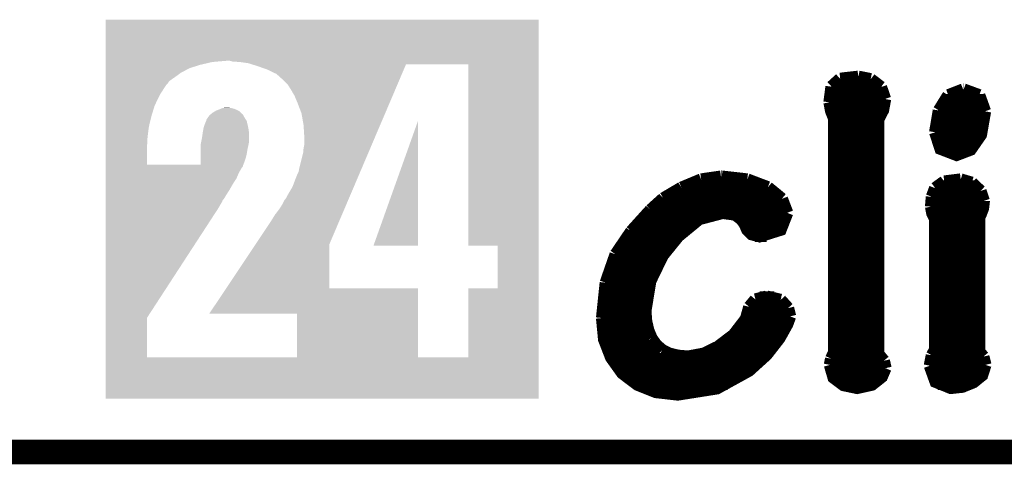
# Model space of a CAD drawing. Extents: x -0.05 to 0.95, y -0.15 to 2.1.
# Tile 6 of 35: x 0.49 to 0.73, y -0.15 to -0.04. Entities that reach past the tile are written whole.
import ezdxf

# ---------------------------------------------------------------- set-up
doc = ezdxf.new("R2010")
doc.units = 0
doc.layers.add('HALL_CURRENT_24_V100_GKO', color=5, linetype='CONTINUOUS')
doc.layers.add('HALL_CURRENT_24_V100_GTO', color=14, linetype='CONTINUOUS')

msp = doc.modelspace()

# ---------------------------------------------------------------- linework, layer by layer
at = {"layer": 'HALL_CURRENT_24_V100_GKO', "const_width": 0.006}
msp.add_lwpolyline([(-0.05, -0.15), (0.85, -0.15), (0.95, -0.05)], dxfattribs=at)
at = {"layer": 'HALL_CURRENT_24_V100_GTO', "const_width": 0.003}
for points in [[(0.6855, -0.0592), (0.6899, -0.0587)], [(0.6899, -0.0587), (0.6929, -0.0593)], [(0.6829, -0.0649), (0.6834, -0.0611)], [(0.6834, -0.0611), (0.6855, -0.0592)], [(0.6929, -0.0593), (0.6954, -0.0612)], [(0.6954, -0.0612), (0.6964, -0.0641)], [(0.6833, -0.0614), (0.6956, -0.0614)], [(0.7095, -0.0669), (0.7118, -0.0632)], [(0.7118, -0.0632), (0.7154, -0.0618)], [(0.7154, -0.0618), (0.7155, -0.0618)], [(0.7155, -0.0618), (0.7193, -0.0632)], [(0.7193, -0.0632), (0.7207, -0.0671)], [(0.6829, -0.0644), (0.6964, -0.0644)], [(0.6829, -0.0649), (0.6833, -0.067), (0.684, -0.0688)], [(0.6947, -0.1261), (0.6947, -0.0691), (0.6959, -0.0668), (0.6964, -0.0641)], [(0.7107, -0.0644), (0.7202, -0.0644)], [(0.6834, -0.0674), (0.6957, -0.0674)], [(0.7086, -0.0722), (0.7095, -0.0669)], [(0.7086, -0.0722), (0.7099, -0.0762), (0.7138, -0.0777), (0.7172, -0.0764), (0.7197, -0.0728), (0.7207, -0.0671)], [(0.7093, -0.0674), (0.7207, -0.0674)], [(0.684, -0.1258), (0.684, -0.0688)], [(0.684, -0.0704), (0.6947, -0.0704)], [(0.7087, -0.0704), (0.7204, -0.0704)], [(0.684, -0.0734), (0.6947, -0.0734)], [(0.7087, -0.0734), (0.7194, -0.0734)], [(0.684, -0.0764), (0.6947, -0.0764)], [(0.7101, -0.0764), (0.7172, -0.0764)], [(0.684, -0.0794), (0.6947, -0.0794)], [(0.684, -0.0824), (0.6947, -0.0824)], [(0.6469, -0.0857), (0.6517, -0.0837)], [(0.6517, -0.0837), (0.6565, -0.083)], [(0.6565, -0.083), (0.6567, -0.083)], [(0.6567, -0.083), (0.6629, -0.0837)], [(0.6629, -0.0837), (0.6679, -0.0856)], [(0.7086, -0.0858), (0.7108, -0.0842)], [(0.7108, -0.0842), (0.7148, -0.0837)], [(0.7148, -0.0837), (0.7175, -0.0845)], [(0.7175, -0.0845), (0.7196, -0.0865)], [(0.6425, -0.0883), (0.6469, -0.0857)], [(0.6474, -0.0854), (0.6676, -0.0854)], [(0.6679, -0.0856), (0.6713, -0.0884)], [(0.684, -0.0854), (0.6947, -0.0854)], [(0.7078, -0.0879), (0.7086, -0.0858)], [(0.7089, -0.0854), (0.7186, -0.0854)], [(0.7196, -0.0865), (0.7204, -0.0889)], [(0.6394, -0.0911), (0.6425, -0.0883)], [(0.6424, -0.0884), (0.6713, -0.0884)], [(0.6713, -0.0884), (0.6726, -0.0918)], [(0.684, -0.0884), (0.6947, -0.0884)], [(0.7076, -0.0903), (0.7078, -0.0879)], [(0.7077, -0.0884), (0.7204, -0.0884)], [(0.7193, -0.1256), (0.7193, -0.0928), (0.7197, -0.092), (0.7202, -0.0907), (0.7204, -0.089), (0.7204, -0.0889)], [(0.6347, -0.0963), (0.6394, -0.0911)], [(0.6381, -0.1157), (0.6393, -0.1084), (0.6423, -0.1022), (0.6461, -0.0975), (0.6512, -0.0933), (0.6569, -0.0918), (0.6599, -0.0922), (0.6614, -0.0933), (0.6623, -0.0945), (0.6629, -0.0959), (0.664, -0.097), (0.6659, -0.0975), (0.671, -0.0959), (0.6726, -0.0918)], [(0.6391, -0.0914), (0.6726, -0.0914)], [(0.684, -0.0914), (0.6947, -0.0914)], [(0.7076, -0.0903), (0.7079, -0.0919), (0.7086, -0.0933)], [(0.7077, -0.0914), (0.72, -0.0914)], [(0.6363, -0.0944), (0.6495, -0.0944)], [(0.6622, -0.0944), (0.672, -0.0944)], [(0.684, -0.0944), (0.6947, -0.0944)], [(0.7086, -0.1251), (0.7086, -0.0933)], [(0.7086, -0.0944), (0.7193, -0.0944)], [(0.6309, -0.1019), (0.6347, -0.0963)], [(0.6338, -0.0974), (0.6462, -0.0974)], [(0.6648, -0.0974), (0.6676, -0.0974)], [(0.684, -0.0974), (0.6947, -0.0974)], [(0.7086, -0.0974), (0.7193, -0.0974)], [(0.6285, -0.1088), (0.6309, -0.1019)], [(0.6318, -0.1004), (0.6436, -0.1004)], [(0.684, -0.1004), (0.6947, -0.1004)], [(0.7086, -0.1004), (0.7193, -0.1004)], [(0.6302, -0.1034), (0.6416, -0.1034)], [(0.684, -0.1034), (0.6947, -0.1034)], [(0.7086, -0.1034), (0.7193, -0.1034)], [(0.6291, -0.1064), (0.6401, -0.1064)], [(0.684, -0.1064), (0.6947, -0.1064)], [(0.7086, -0.1064), (0.7193, -0.1064)], [(0.6276, -0.1174), (0.6285, -0.1088)], [(0.6283, -0.1094), (0.639, -0.1094)], [(0.684, -0.1094), (0.6947, -0.1094)], [(0.7086, -0.1094), (0.7193, -0.1094)], [(0.6278, -0.1124), (0.6383, -0.1124)], [(0.6634, -0.1147), (0.6649, -0.1129)], [(0.6649, -0.1129), (0.6676, -0.1122)], [(0.6659, -0.1124), (0.6695, -0.1124)], [(0.6676, -0.1122), (0.671, -0.113)], [(0.671, -0.113), (0.6728, -0.115)], [(0.684, -0.1124), (0.6947, -0.1124)], [(0.7086, -0.1124), (0.7193, -0.1124)], [(0.6276, -0.1154), (0.6381, -0.1154)], [(0.6381, -0.1157), (0.6383, -0.1182)], [(0.6626, -0.1176), (0.6634, -0.1147)], [(0.6632, -0.1154), (0.6729, -0.1154)], [(0.6728, -0.115), (0.6733, -0.117)], [(0.684, -0.1154), (0.6947, -0.1154)], [(0.7086, -0.1154), (0.7193, -0.1154)], [(0.6276, -0.1174), (0.6281, -0.1226), (0.6298, -0.127), (0.6325, -0.1308), (0.6362, -0.1336), (0.6407, -0.1354), (0.646, -0.136), (0.6555, -0.1345), (0.6633, -0.1302), (0.6676, -0.1263), (0.6707, -0.1223), (0.6726, -0.1189), (0.6733, -0.117)], [(0.6276, -0.1184), (0.6383, -0.1184)], [(0.6383, -0.1182), (0.6388, -0.1204)], [(0.6596, -0.1215), (0.6626, -0.1176)], [(0.6621, -0.1184), (0.6728, -0.1184)], [(0.684, -0.1184), (0.6947, -0.1184)], [(0.7086, -0.1184), (0.7193, -0.1184)], [(0.6388, -0.1204), (0.6396, -0.1223)], [(0.6279, -0.1214), (0.6391, -0.1214)], [(0.6396, -0.1223), (0.6407, -0.1239)], [(0.6558, -0.1244), (0.6596, -0.1215)], [(0.6597, -0.1214), (0.6713, -0.1214)], [(0.684, -0.1214), (0.6947, -0.1214)], [(0.7086, -0.1214), (0.7193, -0.1214)], [(0.6287, -0.1244), (0.6412, -0.1244)], [(0.6407, -0.1239), (0.6422, -0.1252)], [(0.6422, -0.1252), (0.644, -0.1261)], [(0.6523, -0.1261), (0.6558, -0.1244)], [(0.6559, -0.1244), (0.6692, -0.1244)], [(0.6833, -0.1273), (0.684, -0.1258)], [(0.684, -0.1244), (0.6947, -0.1244)], [(0.7078, -0.1265), (0.7086, -0.1251)], [(0.7086, -0.1244), (0.7193, -0.1244)], [(0.7193, -0.1256), (0.7203, -0.1268)], [(0.63, -0.1274), (0.6666, -0.1274)], [(0.644, -0.1261), (0.6461, -0.1266)], [(0.6461, -0.1266), (0.6485, -0.1268)], [(0.6485, -0.1268), (0.6523, -0.1261)], [(0.683, -0.1288), (0.6833, -0.1273)], [(0.6833, -0.1274), (0.6958, -0.1274)], [(0.6947, -0.1261), (0.6961, -0.1278)], [(0.6961, -0.1278), (0.6965, -0.1296)], [(0.7073, -0.129), (0.7078, -0.1265)], [(0.7075, -0.1274), (0.7205, -0.1274)], [(0.7203, -0.1268), (0.7208, -0.1288)], [(0.6322, -0.1304), (0.663, -0.1304)], [(0.683, -0.1288), (0.6839, -0.1319), (0.6863, -0.1337), (0.6896, -0.1344), (0.6932, -0.1336), (0.6956, -0.1317), (0.6965, -0.1296)], [(0.6832, -0.1304), (0.6964, -0.1304)], [(0.7073, -0.129), (0.7087, -0.1329), (0.7124, -0.1344), (0.7152, -0.1341), (0.7179, -0.133), (0.72, -0.1313), (0.7208, -0.1288)], [(0.7074, -0.1304), (0.7205, -0.1304)], [(0.6359, -0.1334), (0.6581, -0.1334)], [(0.6856, -0.1334), (0.6936, -0.1334)], [(0.7092, -0.1334), (0.7173, -0.1334)]]:
    msp.add_lwpolyline(points, dxfattribs=at)
at = {"layer": 'HALL_CURRENT_24_V100_GTO'}
for points in [[(0.5069, -0.0548), (0.5069, -0.0448), (0.6122, -0.0548), (0.6122, -0.0448)], [(0.5069, -0.0448), (0.5069, -0.0448), (0.6122, -0.0448), (0.5069, -0.0448)], [(0.5069, -0.0551), (0.5069, -0.0548), (0.5328, -0.0551), (0.5363, -0.0548)], [(0.5378, -0.055), (0.5371, -0.0548), (0.6122, -0.055), (0.6122, -0.0548)], [(0.5395, -0.0551), (0.5378, -0.055), (0.6122, -0.0551), (0.6122, -0.055)], [(0.5069, -0.0558), (0.5069, -0.0551), (0.5298, -0.0558), (0.5328, -0.0551)], [(0.5069, -0.0566), (0.5069, -0.0558), (0.5273, -0.0566), (0.5298, -0.0558)], [(0.5069, -0.0577), (0.5069, -0.0566), (0.5252, -0.0577), (0.5273, -0.0566)], [(0.5416, -0.0554), (0.5395, -0.0551), (0.6122, -0.0554), (0.6122, -0.0551)], [(0.54254, -0.0557), (0.5416, -0.0554), (0.6122, -0.0557), (0.6122, -0.0554)], [(0.5438, -0.0561), (0.54254, -0.0557), (0.57973, -0.0561), (0.5799, -0.0557)], [(0.54254, -0.0557), (0.54254, -0.0557), (0.5799, -0.0557), (0.5951, -0.0557)], [(0.5461, -0.0569), (0.5438, -0.0561), (0.57939, -0.0569), (0.57973, -0.0561)], [(0.5484, -0.058), (0.5461, -0.0569), (0.57892, -0.058), (0.57939, -0.0569)], [(0.5951, -0.0998), (0.5951, -0.0557), (0.6122, -0.0998), (0.6122, -0.0557)], [(0.5069, -0.0588), (0.5069, -0.0577), (0.5237, -0.0588), (0.5252, -0.0577)], [(0.5069, -0.0597), (0.5069, -0.0588), (0.5224, -0.0597), (0.5237, -0.0588)], [(0.5069, -0.0604), (0.5069, -0.0597), (0.5219, -0.0604), (0.5224, -0.0597)], [(0.5503, -0.0597), (0.5484, -0.058), (0.5782, -0.0597), (0.57892, -0.058)], [(0.5511, -0.0605), (0.5503, -0.0597), (0.57786, -0.0605), (0.5782, -0.0597)], [(0.5069, -0.0607), (0.5069, -0.0604), (0.5216, -0.0607), (0.5219, -0.0604)], [(0.5069, -0.063), (0.5069, -0.0607), (0.5201, -0.063), (0.5216, -0.0607)], [(0.5518, -0.0616), (0.5511, -0.0605), (0.57739, -0.0616), (0.57786, -0.0605)], [(0.5528, -0.0633), (0.5518, -0.0616), (0.57667, -0.0633), (0.57739, -0.0616)], [(0.5069, -0.0657), (0.5069, -0.063), (0.5188, -0.0657), (0.5201, -0.063)], [(0.5536, -0.0652), (0.5528, -0.0633), (0.57586, -0.0652), (0.57667, -0.0633)], [(0.5069, -0.0683), (0.5069, -0.0657), (0.518, -0.0683), (0.5188, -0.0657)], [(0.5328, -0.0675), (0.53363, -0.067), (0.5398, -0.0675), (0.5393, -0.067)], [(0.53363, -0.067), (0.5338, -0.0669), (0.5393, -0.067), (0.53908, -0.0669)], [(0.5338, -0.0669), (0.5346, -0.0666), (0.53908, -0.0669), (0.53842, -0.0666)], [(0.5346, -0.0666), (0.53483, -0.0665), (0.53842, -0.0666), (0.5382, -0.0665)], [(0.53483, -0.0665), (0.5353, -0.0663), (0.5382, -0.0665), (0.5374, -0.0663)], [(0.5353, -0.0663), (0.536, -0.0662), (0.5374, -0.0663), (0.5366, -0.0662)], [(0.5545, -0.0676), (0.5536, -0.0652), (0.57484, -0.0676), (0.57586, -0.0652)], [(0.5069, -0.0708), (0.5069, -0.0683), (0.5174, -0.0708), (0.518, -0.0683)], [(0.5313, -0.0695), (0.5314, -0.0693), (0.5412, -0.0695), (0.54108, -0.0693)], [(0.5314, -0.0691), (0.53168, -0.0687), (0.54095, -0.0691), (0.5407, -0.0687)], [(0.5314, -0.0693), (0.5314, -0.0691), (0.54108, -0.0693), (0.54095, -0.0691)], [(0.53168, -0.0687), (0.5321, -0.0681), (0.5407, -0.0687), (0.54036, -0.0681)], [(0.5321, -0.0681), (0.53222, -0.068), (0.54036, -0.0681), (0.5403, -0.068)], [(0.53222, -0.068), (0.53233, -0.0679), (0.5403, -0.068), (0.5403, -0.0679)], [(0.53233, -0.0679), (0.53257, -0.0677), (0.5403, -0.0679), (0.54, -0.0677)], [(0.53257, -0.0677), (0.5328, -0.0675), (0.54, -0.0677), (0.5398, -0.0675)], [(0.555, -0.0704), (0.5545, -0.0676), (0.57364, -0.0704), (0.57484, -0.0676)], [(0.5069, -0.0731), (0.5069, -0.0708), (0.5171, -0.0731), (0.5174, -0.0708)], [(0.53054, -0.072), (0.53066, -0.0713), (0.5417, -0.072), (0.5416, -0.0713)], [(0.53066, -0.0713), (0.5307, -0.0711), (0.5416, -0.0713), (0.54156, -0.0711)], [(0.5307, -0.0711), (0.531, -0.0702), (0.54156, -0.0711), (0.54136, -0.0702)], [(0.531, -0.0702), (0.5312, -0.0697), (0.54136, -0.0702), (0.54124, -0.0697)], [(0.5312, -0.0697), (0.5313, -0.0695), (0.54124, -0.0697), (0.5412, -0.0695)], [(0.5552, -0.0736), (0.555, -0.0704), (0.57228, -0.0736), (0.57364, -0.0704)], [(0.572, -0.0998), (0.5828, -0.06951), (0.5828, -0.0998), (0.5828, -0.06951)], [(0.5069, -0.0741), (0.5069, -0.0731), (0.517, -0.0741), (0.5171, -0.0731)], [(0.5069, -0.075), (0.5069, -0.0741), (0.517, -0.075), (0.517, -0.0741)], [(0.53006, -0.0748), (0.5303, -0.0736), (0.5417, -0.0748), (0.5417, -0.0736)], [(0.5303, -0.0736), (0.5305, -0.0722), (0.5417, -0.0736), (0.5417, -0.0722)], [(0.5305, -0.0722), (0.53054, -0.072), (0.5417, -0.0722), (0.5417, -0.072)], [(0.5552, -0.0751), (0.5552, -0.0736), (0.57164, -0.0751), (0.57228, -0.0736)], [(0.5069, -0.0756), (0.5069, -0.075), (0.5169, -0.0756), (0.517, -0.075)], [(0.5069, -0.0801), (0.5069, -0.0756), (0.5169, -0.0801), (0.5169, -0.0756)], [(0.53, -0.0751), (0.53006, -0.0748), (0.54164, -0.0751), (0.5417, -0.0748)], [(0.53, -0.0762), (0.53, -0.0751), (0.5414, -0.0762), (0.54164, -0.0751)], [(0.53, -0.0774), (0.53, -0.0762), (0.5412, -0.0774), (0.5414, -0.0762)], [(0.5549, -0.0772), (0.555, -0.0761), (0.57075, -0.0772), (0.57122, -0.0761)], [(0.555, -0.0761), (0.5552, -0.0751), (0.57122, -0.0761), (0.57164, -0.0751)], [(0.53, -0.0786), (0.53, -0.0774), (0.5409, -0.0786), (0.5412, -0.0774)], [(0.53, -0.0795), (0.53, -0.0786), (0.5406, -0.0795), (0.5409, -0.0786)], [(0.5539, -0.0812), (0.5549, -0.0772), (0.56905, -0.0812), (0.57075, -0.0772)], [(0.5069, -0.0802), (0.5069, -0.0801), (0.5403, -0.0802), (0.54034, -0.0801)], [(0.5069, -0.0801), (0.5069, -0.0801), (0.53, -0.0801), (0.5169, -0.0801)], [(0.5069, -0.0806), (0.5069, -0.0802), (0.5402, -0.0806), (0.5403, -0.0802)], [(0.5069, -0.0808), (0.5069, -0.0806), (0.54, -0.0808), (0.5402, -0.0806)], [(0.5069, -0.082), (0.5069, -0.0808), (0.5393, -0.082), (0.54, -0.0808)], [(0.53, -0.0801), (0.53, -0.0795), (0.54034, -0.0801), (0.5406, -0.0795)], [(0.5538, -0.0818), (0.5539, -0.0813), (0.56879, -0.0818), (0.569, -0.0813)], [(0.5539, -0.0813), (0.5539, -0.0812), (0.569, -0.0813), (0.56905, -0.0812)], [(0.5069, -0.0834), (0.5069, -0.082), (0.5387, -0.0834), (0.5393, -0.082)], [(0.5069, -0.0848), (0.5069, -0.0834), (0.5378, -0.0848), (0.5387, -0.0834)], [(0.5523, -0.0855), (0.5531, -0.0834), (0.56722, -0.0855), (0.56811, -0.0834)], [(0.5531, -0.0834), (0.5535, -0.0824), (0.56811, -0.0834), (0.56854, -0.0824)], [(0.5535, -0.0824), (0.5538, -0.0818), (0.56854, -0.0824), (0.56879, -0.0818)], [(0.5069, -0.0862), (0.5069, -0.0848), (0.537, -0.0862), (0.5378, -0.0848)], [(0.551, -0.0877), (0.5523, -0.0855), (0.56628, -0.0877), (0.56722, -0.0855)], [(0.5069, -0.0873), (0.5069, -0.0862), (0.5363, -0.0873), (0.537, -0.0862)], [(0.5069, -0.0883), (0.5069, -0.0873), (0.5357, -0.0883), (0.5363, -0.0873)], [(0.5069, -0.0888), (0.5069, -0.0883), (0.5353, -0.0888), (0.5357, -0.0883)], [(0.5503, -0.0888), (0.5507, -0.0883), (0.56581, -0.0888), (0.56602, -0.0883)], [(0.5507, -0.0883), (0.551, -0.0877), (0.56602, -0.0883), (0.56628, -0.0877)], [(0.5069, -0.0891), (0.5069, -0.0888), (0.5352, -0.0891), (0.5353, -0.0888)], [(0.5069, -0.0908), (0.5069, -0.0891), (0.5342, -0.0908), (0.5352, -0.0891)], [(0.5069, -0.1174), (0.5069, -0.0908), (0.5169, -0.1174), (0.5342, -0.0908)], [(0.5481, -0.0922), (0.5491, -0.0909), (0.56436, -0.0922), (0.56492, -0.0909)], [(0.5491, -0.0909), (0.5498, -0.0898), (0.56492, -0.0909), (0.56539, -0.0898)], [(0.5498, -0.0898), (0.5503, -0.0888), (0.56539, -0.0898), (0.56581, -0.0888)], [(0.5471, -0.0938), (0.5481, -0.0922), (0.56368, -0.0938), (0.56436, -0.0922)], [(0.54337, -0.0994), (0.5471, -0.0938), (0.5613, -0.0994), (0.56368, -0.0938)], [(0.53617, -0.1102), (0.54337, -0.0994), (0.5613, -0.1102), (0.5613, -0.0994)], [(0.6022, -0.1102), (0.6022, -0.0998), (0.6122, -0.1102), (0.6122, -0.0998)], [(0.5321, -0.1163), (0.53617, -0.1102), (0.5828, -0.1163), (0.5828, -0.1102)], [(0.53617, -0.1102), (0.53617, -0.1102), (0.5828, -0.1102), (0.5613, -0.1102)], [(0.5951, -0.127), (0.5951, -0.1102), (0.6122, -0.127), (0.6122, -0.1102)], [(0.5534, -0.127), (0.5534, -0.1163), (0.5828, -0.127), (0.5828, -0.1163)], [(0.5069, -0.127), (0.5069, -0.1174), (0.5169, -0.127), (0.5169, -0.1174)], [(0.5069, -0.137), (0.5069, -0.127), (0.6122, -0.137), (0.6122, -0.127)], [(0.5069, -0.127), (0.5069, -0.127), (0.5534, -0.127), (0.5169, -0.127)], [(0.5534, -0.127), (0.5534, -0.127), (0.6122, -0.127)], [(0.5534, -0.127), (0.5534, -0.127), (0.5951, -0.127), (0.5828, -0.127)]]:
    msp.add_solid(points, dxfattribs=at)

doc.saveas('drawing.dxf')
